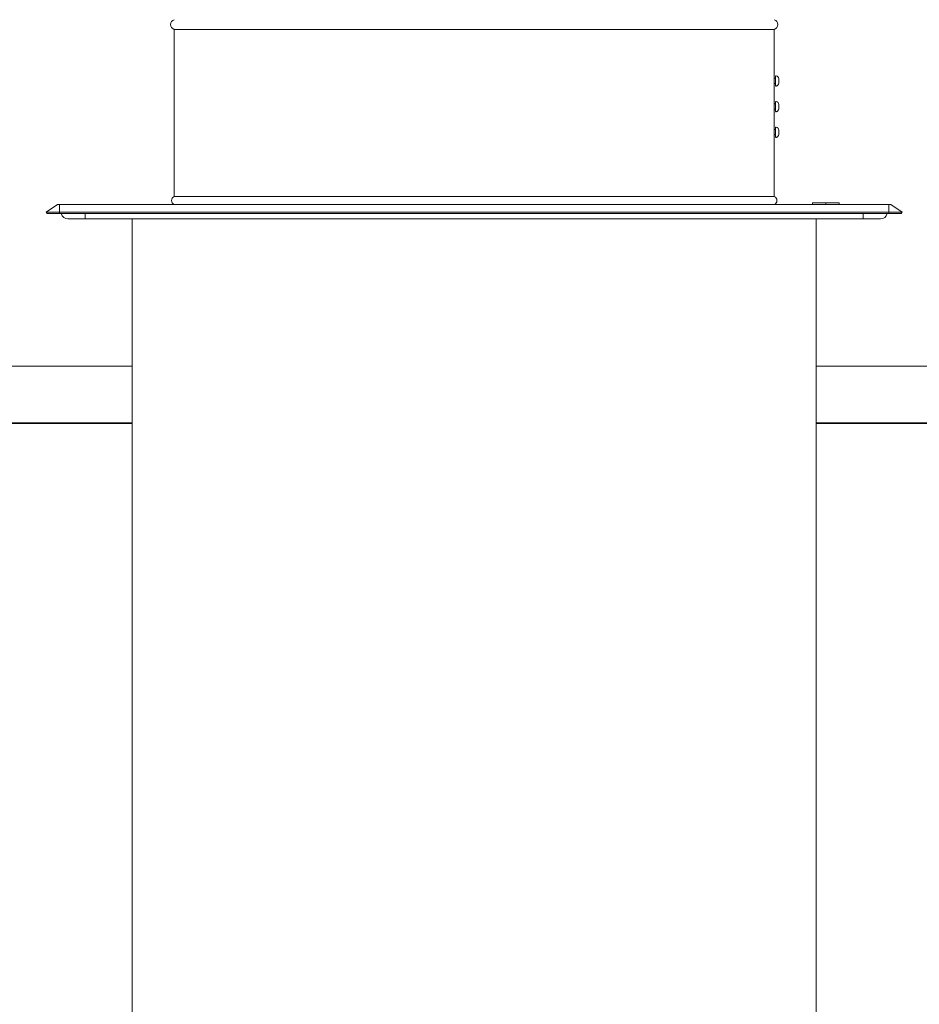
# Model space of a CAD drawing. Header units: millimetres. Extents: x -8040 to 8760, y -10081 to -7111.
# Tile 16 of 21: x 5974 to 6053, y -7789 to -7702. Entities that reach past the tile are written whole.
import ezdxf

# ---------------------------------------------------------------- set-up
doc = ezdxf.new("R2010")
doc.units = ezdxf.units.MM
for name, color, linetype, lineweight in [('PG_WIDOKOWE_CIENKIE', 1, 'Continuous', 18), ('PG_WYPOSAŻENIE', 1, 'Continuous', 18), ('PG_ŚCIANY_SŁUPY', 4, 'Continuous', 35)]:
    doc.layers.add(name, color=color, linetype=linetype, lineweight=lineweight)

# ---------------------------------------------------------------- blocks, each defined once
blk = doc.blocks.new('Darco')
at = {"extrusion": (0, 1, 0)}
for p, q in [((218.748, -885.198), (183.658, -885.198)), ((183.658, -885.198), (183.658, -888.05)), ((218.748, -885.198), (218.748, -894.974)), ((183.589, -888.06), (183.659, -888.06)), ((183.589, -888.37), (183.659, -888.37)), ((183.658, -888.38), (183.658, -889.55)), ((183.589, -889.56), (183.659, -889.56)), ((183.589, -889.87), (183.659, -889.87)), ((183.658, -889.88), (183.658, -891.05)), ((183.589, -891.06), (183.659, -891.06)), ((183.589, -891.37), (183.659, -891.37)), ((183.658, -891.38), (183.658, -894.974)), ((183.658, -894.974), (201.203, -894.974)), ((201.203, -894.974), (218.748, -894.974)), ((176.838, -895.432), (176.182, -895.891)), ((176.182, -895.891), (176.239, -895.973)), ((176.182, -895.891), (176.953, -895.891)), ((176.838, -895.432), (176.953, -895.432)), ((176.953, -895.432), (176.953, -895.891)), ((176.953, -895.432), (225.453, -895.432)), ((176.953, -895.891), (176.953, -895.973)), ((176.953, -895.891), (225.453, -895.891)), ((179.861, -895.432), (179.861, -895.332)), ((180.643, -895.432), (180.643, -895.332)), ((181.425, -895.432), (181.425, -895.332)), ((225.453, -895.432), (225.453, -895.891)), ((225.453, -895.432), (225.569, -895.432)), ((225.453, -895.891), (225.453, -895.973)), ((225.453, -895.891), (226.225, -895.891)), ((225.569, -895.432), (226.225, -895.891)), ((226.225, -895.891), (226.167, -895.973)), ((176.239, -895.973), (176.953, -895.973)), ((176.953, -895.973), (225.453, -895.973)), ((178.453, -896.282), (177.453, -896.282)), ((178.453, -896.282), (178.453, -895.973)), ((178.453, -896.282), (223.953, -896.282)), ((223.953, -896.282), (223.953, -895.973)), ((224.953, -896.282), (223.953, -896.282)), ((225.453, -895.973), (226.167, -895.973))]:
    blk.add_line(p, q, dxfattribs=at)
for centre, radius, start, end in [((183.758, -884.915), 0.3, 109.47122, 250.52878), ((218.648, -884.915), 0.3, 289.47122, 70.52878), ((183.758, -895.203), 0.25, 113.57818, 246.42182), ((218.648, -895.203), 0.25, 293.57818, 66.42182), ((177.453, -895.882), 0.4, 193.14369, 270), ((224.953, -895.882), 0.4, 270, 346.85631)]:
    blk.add_arc(centre, radius, start, end)
for centre, major_axis, start_param, end_param in [((183.589, -888.215), (0, -0.3), 2.113749, 4.712389), ((183.589, -888.215), (0, 0.155), 0, 3.141593), ((183.589, -888.215), (0, -0.3), 4.712389, 7.311029), ((183.589, -889.715), (0, -0.3), 2.113749, 4.712389), ((183.589, -889.715), (0, 0.155), 0, 3.141593), ((183.589, -889.715), (0, -0.3), 4.712389, 7.311029), ((183.589, -891.215), (0, -0.3), 2.113749, 4.712389), ((183.589, -891.215), (0, 0.155), 0, 3.141593), ((183.589, -891.215), (0, -0.3), 4.712389, 7.311029)]:
    blk.add_ellipse(centre, major_axis=major_axis, ratio=0.000142, start_param=start_param, end_param=end_param)
for points, knots in [([(183.589, -888.515), (183.568, -888.515), (183.546, -888.511), (183.505, -888.498), (183.486, -888.487), (183.452, -888.462), (183.437, -888.446), (183.413, -888.411), (183.403, -888.392), (183.394, -888.361), (183.392, -888.351), (183.39, -888.335), (183.39, -888.33), (183.389, -888.322), (183.389, -888.32), (183.389, -888.318), (183.389, -888.318), (183.389, -888.317), (183.389, -888.317), (183.389, -888.317), (183.389, -888.316), (183.389, -888.316), (183.389, -888.316), (183.389, -888.315), (183.389, -888.315), (183.389, -888.315), (183.389, -888.315), (183.389, -888.313), (183.389, -888.311), (183.389, -888.305), (183.389, -888.299), (183.389, -888.284), (183.389, -888.276), (183.389, -888.258), (183.389, -888.248), (183.389, -888.227), (183.389, -888.216), (183.389, -888.195), (183.389, -888.185), (183.389, -888.165), (183.389, -888.156), (183.389, -888.14), (183.389, -888.133), (183.389, -888.123), (183.389, -888.119), (183.389, -888.116), (183.389, -888.115), (183.389, -888.114), (183.389, -888.114), (183.389, -888.114), (183.389, -888.113), (183.389, -888.113), (183.389, -888.113), (183.389, -888.111), (183.389, -888.11), (183.389, -888.108), (183.389, -888.107), (183.39, -888.103), (183.39, -888.1), (183.391, -888.087), (183.393, -888.077), (183.4, -888.047), (183.408, -888.027), (183.431, -887.991), (183.445, -887.974), (183.478, -887.947), (183.497, -887.936), (183.537, -887.921), (183.558, -887.916), (183.582, -887.915), (183.586, -887.915), (183.589, -887.915)], [0, 0, 0, 0, 0.648583, 0.648583, 1.28545, 1.28545, 1.922737, 1.922737, 2.560009, 2.560009, 2.875558, 2.875558, 3.034935, 3.034935, 3.094739, 3.094739, 3.104241, 3.104241, 3.112296, 3.112296, 3.120401, 3.120401, 3.136786, 3.136786, 3.168907, 3.168907, 3.241284, 3.241284, 3.459508, 3.459508, 3.801847, 3.801847, 4.121441, 4.121441, 4.440501, 4.440501, 4.759365, 4.759365, 5.078184, 5.078184, 5.397021, 5.397021, 5.715967, 5.715967, 6.035345, 6.035345, 6.19611, 6.19611, 6.213544, 6.213544, 6.221637, 6.221637, 6.229726, 6.229726, 6.262572, 6.262572, 6.294588, 6.294588, 6.390632, 6.390632, 6.679389, 6.679389, 7.323547, 7.323547, 7.960565, 7.960565, 8.597847, 8.597847, 9.235119, 9.235119, 9.33575, 9.33575, 9.33575, 9.33575]), ([(183.658, -888.05), (183.658, -888.05), (183.658, -888.051), (183.659, -888.055), (183.659, -888.058), (183.659, -888.067), (183.659, -888.072), (183.659, -888.084), (183.659, -888.091), (183.659, -888.106), (183.659, -888.114), (183.659, -888.132), (183.659, -888.142), (183.659, -888.162), (183.659, -888.173), (183.659, -888.194), (183.659, -888.205), (183.659, -888.215)], [7.483251, 7.483251, 7.483251, 7.483251, 7.769212, 7.769212, 8.079981, 8.079981, 8.390749, 8.390749, 8.701518, 8.701518, 9.012286, 9.012286, 9.323055, 9.323055, 9.633823, 9.633823, 9.944592, 9.944592, 9.944592, 9.944592]), ([(183.659, -888.215), (183.659, -888.225), (183.659, -888.236), (183.659, -888.257), (183.659, -888.268), (183.659, -888.288), (183.659, -888.298), (183.659, -888.316), (183.659, -888.324), (183.659, -888.339), (183.659, -888.346), (183.659, -888.358), (183.659, -888.363), (183.659, -888.372), (183.659, -888.375), (183.658, -888.379), (183.658, -888.38), (183.658, -888.38)], [0, 0, 0, 0, 0.310768, 0.310768, 0.621537, 0.621537, 0.932305, 0.932305, 1.243074, 1.243074, 1.553842, 1.553842, 1.864611, 1.864611, 2.175379, 2.175379, 2.461341, 2.461341, 2.461341, 2.461341]), ([(183.589, -890.015), (183.568, -890.015), (183.546, -890.011), (183.505, -889.998), (183.486, -889.987), (183.452, -889.962), (183.437, -889.946), (183.413, -889.911), (183.403, -889.892), (183.394, -889.861), (183.392, -889.851), (183.39, -889.835), (183.39, -889.83), (183.389, -889.822), (183.389, -889.82), (183.389, -889.818), (183.389, -889.818), (183.389, -889.817), (183.389, -889.817), (183.389, -889.817), (183.389, -889.816), (183.389, -889.816), (183.389, -889.816), (183.389, -889.815), (183.389, -889.815), (183.389, -889.815), (183.389, -889.815), (183.389, -889.813), (183.389, -889.811), (183.389, -889.805), (183.389, -889.799), (183.389, -889.784), (183.389, -889.776), (183.389, -889.758), (183.389, -889.748), (183.389, -889.727), (183.389, -889.716), (183.389, -889.695), (183.389, -889.685), (183.389, -889.665), (183.389, -889.656), (183.389, -889.64), (183.389, -889.633), (183.389, -889.623), (183.389, -889.619), (183.389, -889.616), (183.389, -889.615), (183.389, -889.614), (183.389, -889.614), (183.389, -889.614), (183.389, -889.613), (183.389, -889.613), (183.389, -889.613), (183.389, -889.611), (183.389, -889.61), (183.389, -889.608), (183.389, -889.607), (183.39, -889.603), (183.39, -889.6), (183.391, -889.587), (183.393, -889.577), (183.4, -889.547), (183.408, -889.527), (183.431, -889.491), (183.445, -889.474), (183.478, -889.447), (183.497, -889.436), (183.537, -889.421), (183.558, -889.416), (183.582, -889.415), (183.586, -889.415), (183.589, -889.415)], [0, 0, 0, 0, 0.648583, 0.648583, 1.28545, 1.28545, 1.922737, 1.922737, 2.560009, 2.560009, 2.875558, 2.875558, 3.034935, 3.034935, 3.094739, 3.094739, 3.104241, 3.104241, 3.112296, 3.112296, 3.120401, 3.120401, 3.136786, 3.136786, 3.168907, 3.168907, 3.241284, 3.241284, 3.459508, 3.459508, 3.801847, 3.801847, 4.121441, 4.121441, 4.440501, 4.440501, 4.759365, 4.759365, 5.078184, 5.078184, 5.397021, 5.397021, 5.715967, 5.715967, 6.035345, 6.035345, 6.19611, 6.19611, 6.213544, 6.213544, 6.221637, 6.221637, 6.229726, 6.229726, 6.262572, 6.262572, 6.294588, 6.294588, 6.390632, 6.390632, 6.679389, 6.679389, 7.323547, 7.323547, 7.960565, 7.960565, 8.597847, 8.597847, 9.235119, 9.235119, 9.33575, 9.33575, 9.33575, 9.33575]), ([(183.658, -889.55), (183.658, -889.55), (183.658, -889.551), (183.659, -889.555), (183.659, -889.558), (183.659, -889.567), (183.659, -889.572), (183.659, -889.584), (183.659, -889.591), (183.659, -889.606), (183.659, -889.614), (183.659, -889.632), (183.659, -889.642), (183.659, -889.662), (183.659, -889.673), (183.659, -889.694), (183.659, -889.705), (183.659, -889.715)], [7.483251, 7.483251, 7.483251, 7.483251, 7.769212, 7.769212, 8.079981, 8.079981, 8.390749, 8.390749, 8.701518, 8.701518, 9.012286, 9.012286, 9.323055, 9.323055, 9.633823, 9.633823, 9.944592, 9.944592, 9.944592, 9.944592]), ([(183.659, -889.715), (183.659, -889.725), (183.659, -889.736), (183.659, -889.757), (183.659, -889.768), (183.659, -889.788), (183.659, -889.798), (183.659, -889.816), (183.659, -889.824), (183.659, -889.839), (183.659, -889.846), (183.659, -889.858), (183.659, -889.863), (183.659, -889.872), (183.659, -889.875), (183.658, -889.879), (183.658, -889.88), (183.658, -889.88)], [0, 0, 0, 0, 0.310768, 0.310768, 0.621537, 0.621537, 0.932305, 0.932305, 1.243074, 1.243074, 1.553842, 1.553842, 1.864611, 1.864611, 2.175379, 2.175379, 2.461341, 2.461341, 2.461341, 2.461341]), ([(183.589, -891.515), (183.568, -891.515), (183.546, -891.511), (183.505, -891.498), (183.486, -891.487), (183.452, -891.462), (183.437, -891.446), (183.413, -891.411), (183.403, -891.392), (183.394, -891.361), (183.392, -891.351), (183.39, -891.335), (183.39, -891.33), (183.389, -891.322), (183.389, -891.32), (183.389, -891.318), (183.389, -891.318), (183.389, -891.317), (183.389, -891.317), (183.389, -891.317), (183.389, -891.316), (183.389, -891.316), (183.389, -891.316), (183.389, -891.315), (183.389, -891.315), (183.389, -891.315), (183.389, -891.315), (183.389, -891.313), (183.389, -891.311), (183.389, -891.305), (183.389, -891.299), (183.389, -891.284), (183.389, -891.276), (183.389, -891.258), (183.389, -891.248), (183.389, -891.227), (183.389, -891.216), (183.389, -891.195), (183.389, -891.185), (183.389, -891.165), (183.389, -891.156), (183.389, -891.14), (183.389, -891.133), (183.389, -891.123), (183.389, -891.119), (183.389, -891.116), (183.389, -891.115), (183.389, -891.114), (183.389, -891.114), (183.389, -891.114), (183.389, -891.113), (183.389, -891.113), (183.389, -891.113), (183.389, -891.111), (183.389, -891.11), (183.389, -891.108), (183.389, -891.107), (183.39, -891.103), (183.39, -891.1), (183.391, -891.087), (183.393, -891.077), (183.4, -891.047), (183.408, -891.027), (183.431, -890.991), (183.445, -890.974), (183.478, -890.947), (183.497, -890.936), (183.537, -890.921), (183.558, -890.916), (183.582, -890.915), (183.586, -890.915), (183.589, -890.915)], [0, 0, 0, 0, 0.648583, 0.648583, 1.28545, 1.28545, 1.922737, 1.922737, 2.560009, 2.560009, 2.875558, 2.875558, 3.034935, 3.034935, 3.094739, 3.094739, 3.104241, 3.104241, 3.112296, 3.112296, 3.120401, 3.120401, 3.136786, 3.136786, 3.168907, 3.168907, 3.241284, 3.241284, 3.459508, 3.459508, 3.801847, 3.801847, 4.121441, 4.121441, 4.440501, 4.440501, 4.759365, 4.759365, 5.078184, 5.078184, 5.397021, 5.397021, 5.715967, 5.715967, 6.035345, 6.035345, 6.19611, 6.19611, 6.213544, 6.213544, 6.221637, 6.221637, 6.229726, 6.229726, 6.262572, 6.262572, 6.294588, 6.294588, 6.390632, 6.390632, 6.679389, 6.679389, 7.323547, 7.323547, 7.960565, 7.960565, 8.597847, 8.597847, 9.235119, 9.235119, 9.33575, 9.33575, 9.33575, 9.33575]), ([(183.658, -891.05), (183.658, -891.05), (183.658, -891.051), (183.659, -891.055), (183.659, -891.058), (183.659, -891.067), (183.659, -891.072), (183.659, -891.084), (183.659, -891.091), (183.659, -891.106), (183.659, -891.114), (183.659, -891.132), (183.659, -891.142), (183.659, -891.162), (183.659, -891.173), (183.659, -891.194), (183.659, -891.205), (183.659, -891.215)], [7.483251, 7.483251, 7.483251, 7.483251, 7.769212, 7.769212, 8.079981, 8.079981, 8.390749, 8.390749, 8.701518, 8.701518, 9.012286, 9.012286, 9.323055, 9.323055, 9.633823, 9.633823, 9.944592, 9.944592, 9.944592, 9.944592]), ([(183.659, -891.215), (183.659, -891.225), (183.659, -891.236), (183.659, -891.257), (183.659, -891.268), (183.659, -891.288), (183.659, -891.298), (183.659, -891.316), (183.659, -891.324), (183.659, -891.339), (183.659, -891.346), (183.659, -891.358), (183.659, -891.363), (183.659, -891.372), (183.659, -891.375), (183.658, -891.379), (183.658, -891.38), (183.658, -891.38)], [0, 0, 0, 0, 0.310768, 0.310768, 0.621537, 0.621537, 0.932305, 0.932305, 1.243074, 1.243074, 1.553842, 1.553842, 1.864611, 1.864611, 2.175379, 2.175379, 2.461341, 2.461341, 2.461341, 2.461341]), ([(179.861, -895.332), (179.861, -895.332), (179.869, -895.332), (179.902, -895.332), (179.926, -895.332), (180.019, -895.332), (180.106, -895.332), (180.336, -895.332), (180.484, -895.332), (180.643, -895.332)], [-1.359369, -1.359369, -1.359369, -1.359369, -1.133792, -1.133792, -0.913977, -0.913977, -0.504213, -0.504213, 0, 0, 0, 0]), ([(180.643, -895.332), (180.709, -895.332), (180.778, -895.332), (180.905, -895.332), (180.964, -895.332), (181.079, -895.332), (181.134, -895.332), (181.223, -895.332), (181.265, -895.332), (181.339, -895.332), (181.366, -895.332), (181.415, -895.332), (181.425, -895.332), (181.425, -895.332)], [-1.307038, -1.307038, -1.307038, -1.307038, -1.034926, -1.034926, -0.805647, -0.805647, -0.584772, -0.584772, -0.419239, -0.419239, -0.25432, -0.25432, 0, 0, 0, 0])]:
    blk.add_open_spline(points, degree=3, knots=knots)

msp = doc.modelspace()

# ---------------------------------------------------------------- linework, layer by layer
at = {"layer": 'PG_WIDOKOWE_CIENKIE', "color": 18, "true_color": 0x000000}
for p, q in [((5983.548, -8731.743), (5983.548, -7719.828)), ((6043.548, -8731.743), (6043.548, -7719.828))]:
    msp.add_line(p, q, dxfattribs=at)
for points in [[(5509.833, -7732.743), (5983.548, -7732.743)], [(5983.548, -7732.743), (5881.048, -7732.743)], [(6047.048, -7732.743), (6043.548, -7732.743)], [(6043.548, -7732.743), (6081.048, -7732.743), (6081.048, -7737.743), (6043.548, -7737.743)], [(5983.548, -7737.743), (5509.833, -7737.743)]]:
    msp.add_lwpolyline(points, dxfattribs=at)
at = {"layer": 'PG_ŚCIANY_SŁUPY', "color": 18, "true_color": 0x000000}
for points in [[(5983.548, -7737.743), (5509.833, -7737.743)], [(6076.048, -7737.743), (6043.548, -7737.743)]]:
    msp.add_lwpolyline(points, dxfattribs=at)

# ---------------------------------------------------------------- block references
at = {"layer": 'PG_WYPOSAŻENIE', "color": 18, "true_color": 0x000000, "xscale": -1.5, "yscale": 1.5, "zscale": 1.5}
msp.add_blockref('Darco', (6315.353, -6375.405), dxfattribs=at)

doc.saveas('drawing.dxf')
